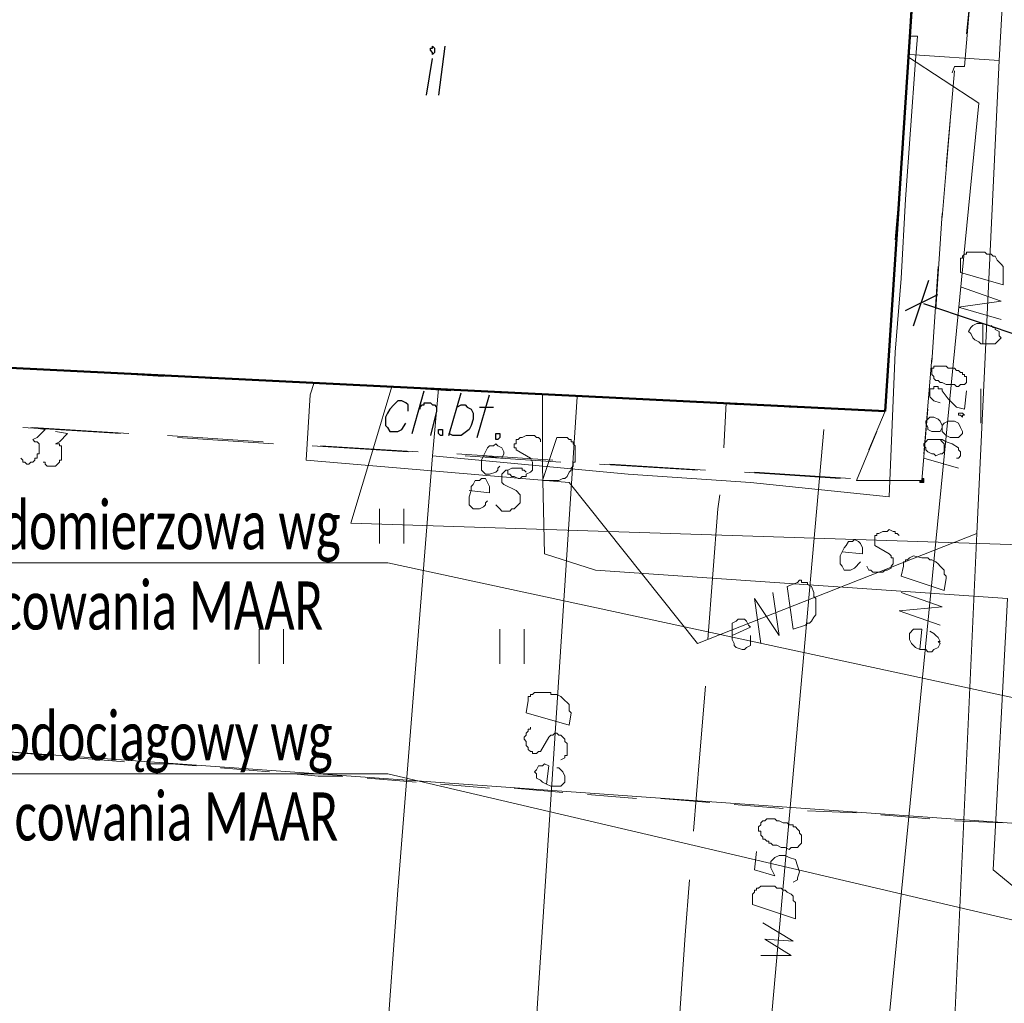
# Model space of a CAD drawing. Header units: metres. Extents: x 7431553 to 7432401, y 5544342 to 5544539.
# Tile 47 of 180: x 7432121 to 7432141, y 5544446 to 5544466. Entities that reach past the tile are written whole.
import ezdxf
from ezdxf import colors
from ezdxf.entities.mleader import LeaderData, LeaderLine
from ezdxf.math import Vec2, Vec3

# ---------------------------------------------------------------- set-up
doc = ezdxf.new("R2010")
doc.units = ezdxf.units.M
doc.header["$MEASUREMENT"] = 0
for name, color, linetype, lineweight in [('BG-PR90-PB-PZT-PZT01_2026_04_14$0$MAPA DCP', 7, 'Continuous', 0), ('PRIMETECH_XREF', 7, 'Continuous', 5), ('PROHUBUS- OPISY WENTYLACJA', 7, 'Continuous', 13)]:
    doc.layers.add(name, color=color, linetype=linetype, lineweight=lineweight)
doc.layers.add('BG-PR90-PB-PZT-PZT01_2026_04_14$0$Z-wymiarowanie', color=43, linetype='Continuous')
doc.layers.add('BG-PR90-PB-PZT-PZT01_2026_04_14$0$Z_szraf drogi', color=251, linetype='Continuous')
doc.styles.add('BG-PR90-PB-PZT-PZT01_2026_04_14$0$Arial', font='arial.ttf')
doc.styles.add('DYN_DIM', font='ARIAL.TTF')
doc.dimstyles.new('BG-PR90-PB-PZT-PZT01_2026_04_14$0$1-500', dxfattribs={"dimtxt": 0.8, "dimasz": 0.05, "dimexe": 0.009, "dimexo": 0.003125, "dimgap": 0.25, "dimtad": 1, "dimzin": 0, "dimdsep": 46, "dimtxsty": 'BG-PR90-PB-PZT-PZT01_2026_04_14$0$Arial', "dimblk1": 'BG-PR90-PB-PZT-PZT01_2026_04_14$0$ST', "dimblk2": 'BG-PR90-PB-PZT-PZT01_2026_04_14$0$ST', "dimsah": 1, "dimcen": 0, "dimse1": 1, "dimse2": 1, "dimclrd": 256, "dimclre": 256, "dimclrt": 256, "dimadec": 0, "dimazin": 0, "dimtfac": 1, "dimtdec": 0, "dimtix": 1, "dimtofl": 0, "dimtmove": 2, "dimatfit": 3, "dimldrblk": 'BG-PR90-PB-PZT-PZT01_2026_04_14$0$ST', "dimfxl": 1, "dimtolj": 1, "dimtzin": 0, "dimlwd": -1, "dimlwe": -1, "dimarcsym": 0})

# ---------------------------------------------------------------- blocks, each defined once
blk = doc.blocks.new('_$0$_None')
blk = doc.blocks.new('BG-PR90-PB-PZT-PZT01_2026_04_14$0$Naddrwiną2025_v2klauzulap')
at = {"layer": 'BG-PR90-PB-PZT-PZT01_2026_04_14$0$MAPA DCP', "linetype": 'Continuous', "lineweight": 0, "transparency": 33554559}
blk.add_hatch(color=256, dxfattribs=at).paths.add_polyline_path([(7431705.652, 5544553.679), (7431705.694, 5544553.679), (7431705.694, 5544553.679), (7431705.694, 5544553.764), (7431705.652, 5544553.764), (7431705.652, 5544553.764), (7431705.652, 5544553.764), (7431705.652, 5544553.764), (7431705.609, 5544553.764), (7431705.609, 5544553.764), (7431705.609, 5544553.722), (7431705.609, 5544553.722), (7431705.609, 5544553.722), (7431705.652, 5544553.722)])
at = {"layer": 'BG-PR90-PB-PZT-PZT01_2026_04_14$0$MAPA DCP', "linetype": 'Continuous', "lineweight": 18, "transparency": 33554687}
for points in [[(7431770.083, 5544504.869), (7431766.188, 5544504.996), (7431732.576, 5544512.404), (7431709.8, 5544513.844), (7431713.187, 5544561.426), (7431714.161, 5544575.396), (7431721.188, 5544574.846), (7431726.818, 5544654.094), (7431726.988, 5544656.761), (7431734.057, 5544656.295), (7431734.65, 5544665.312), (7431734.904, 5544669.292), (7431748.747, 5544668.276), (7431734.904, 5544669.292), (7431735.454, 5544677.504)], [(7431703.747, 5544554.949), (7431704.466, 5544554.949)], [(7431697.185, 5544554.357), (7431697.058, 5544554.399), (7431697.058, 5544554.611), (7431695.492, 5544554.738), (7431695.492, 5544554.526), (7431693.714, 5544554.653)], [(7431696.381, 5544554.653), (7431695.492, 5544554.738), (7431695.492, 5544554.526), (7431694.603, 5544554.568)], [(7431699.132, 5544554.23), (7431697.143, 5544554.399)], [(7431700.191, 5544554.145), (7431698.201, 5544554.314)], [(7431702.096, 5544554.018), (7431700.106, 5544554.145)], [(7431703.196, 5544553.933), (7431701.207, 5544554.06)], [(7431705.101, 5544553.764), (7431703.112, 5544553.933)], [(7431705.652, 5544553.214), (7431705.652, 5544553.722), (7431704.17, 5544553.849)], [(7431695.661, 5544553.51), (7431697.693, 5544553.383)], [(7431698.667, 5544553.341), (7431700.656, 5544553.171)], [(7431704.636, 5544552.79), (7431705.652, 5544552.367), (7431705.652, 5544553.298)], [(7431701.672, 5544553.129), (7431703.662, 5544553.002)], [(7431704.212, 5544552.96), (7431704.128, 5544550.97)], [(7431705.017, 5544552.621), (7431704.212, 5544552.96)], [(7431705.482, 5544550.25), (7431705.609, 5544552.24)], [(7431705.482, 5544550.039), (7431705.609, 5544552.028)], [(7431704.085, 5544549.954), (7431703.958, 5544547.964)], [(7431705.313, 5544547.245), (7431705.44, 5544549.234)], [(7431705.313, 5544547.033), (7431705.44, 5544549.065)], [(7431703.916, 5544546.948), (7431703.831, 5544544.959)], [(7431705.144, 5544544.239), (7431705.271, 5544546.229)], [(7431705.101, 5544544.07), (7431705.228, 5544546.059)], [(7431709.462, 5544545.467), (7431708.742, 5544545.467)], [(7431708.742, 5544544.959), (7431709.462, 5544544.959)], [(7431703.789, 5544543.943), (7431703.662, 5544541.953)], [(7431704.932, 5544541.233), (7431705.059, 5544543.265)], [(7431704.932, 5544541.064), (7431705.059, 5544543.054)], [(7431706.964, 5544542.969), (7431706.244, 5544542.969)], [(7431706.244, 5544542.461), (7431706.964, 5544542.461)], [(7431703.62, 5544540.979), (7431703.535, 5544538.947)], [(7431709.462, 5544540.471), (7431708.742, 5544540.471)], [(7431704.763, 5544538.27), (7431704.89, 5544540.26)], [(7431704.72, 5544538.058), (7431704.847, 5544540.048)], [(7431708.742, 5544539.963), (7431709.462, 5544539.963)], [(7431703.493, 5544537.974), (7431703.366, 5544535.984)], [(7431704.551, 5544535.264), (7431704.678, 5544537.254)], [(7431704.551, 5544535.053), (7431704.678, 5544537.085)]]:
    blk.add_lwpolyline(points, dxfattribs=at)
at = {"layer": 'BG-PR90-PB-PZT-PZT01_2026_04_14$0$MAPA DCP', "color": 1, "linetype": 'Continuous', "lineweight": 18, "transparency": 33554687}
for points in [[(7431705.144, 5544543.562), (7431714.161, 5544542.842), (7431717.674, 5544542.588), (7431718.225, 5544548.557), (7431719.749, 5544566.972)], [(7431730.459, 5544661.164), (7431726.183, 5544659.555), (7431724.49, 5544656.338), (7431722.289, 5544638.346), (7431720.172, 5544603.506), (7431718.648, 5544580.646), (7431717.674, 5544559.987), (7431713.737, 5544555.203)], [(7431733.041, 5544570.147), (7431717.547, 5544571.078), (7431716.955, 5544554.399), (7431706.752, 5544554.865), (7431696.931, 5544555.33), (7431695.449, 5544555.415), (7431690.623, 5544555.627), (7431688.761, 5544552.198), (7431688.464, 5544547.499), (7431688.422, 5544546.356), (7431688.295, 5544544.916), (7431688.253, 5544543.773), (7431688.126, 5544542.588), (7431690.666, 5544542.588)], [(7431707.049, 5544557.701), (7431706.541, 5544541.868), (7431704.974, 5544542.334), (7431703.704, 5544542.715)], [(7431713.737, 5544555.203), (7431708.107, 5544555.5), (7431707.514, 5544546.948), (7431707.176, 5544545.89), (7431705.355, 5544545.848), (7431703.874, 5544545.848)], [(7431696.931, 5544555.33), (7431696.804, 5544553.468)], [(7431702.307, 5544555.373), (7431702.053, 5544554.484), (7431701.926, 5544555.373), (7431701.63, 5544554.526)], [(7431702.815, 5544554.992), (7431702.392, 5544554.992), (7431702.392, 5544554.865), (7431702.434, 5544554.78), (7431702.477, 5544554.738), (7431702.561, 5544554.695), (7431702.604, 5544554.738), (7431702.688, 5544554.78), (7431702.731, 5544554.822), (7431702.773, 5544554.907), (7431702.815, 5544554.949), (7431702.815, 5544555.076), (7431702.815, 5544555.161), (7431702.815, 5544555.203), (7431702.815, 5544555.246), (7431702.731, 5544555.33), (7431702.688, 5544555.373), (7431702.646, 5544555.33), (7431702.561, 5544555.33), (7431702.519, 5544555.246), (7431702.477, 5544555.246), (7431702.477, 5544555.203), (7431702.434, 5544555.161)], [(7431696.846, 5544553.425), (7431697.82, 5544554.907), (7431718.563, 5544552.875), (7431718.098, 5544545.636)], [(7431706.752, 5544554.865), (7431709.038, 5544549.065), (7431705.694, 5544546.398), (7431705.228, 5544540.937), (7431703.874, 5544541.022), (7431703.62, 5544541.106)], [(7431708.657, 5544554.103), (7431708.361, 5544553.256), (7431708.276, 5544554.145), (7431707.98, 5544553.298)], [(7431709.165, 5544553.679), (7431708.742, 5544553.722), (7431708.742, 5544553.552), (7431708.827, 5544553.468), (7431708.911, 5544553.468), (7431708.954, 5544553.468), (7431709.038, 5544553.51), (7431709.081, 5544553.552), (7431709.123, 5544553.595), (7431709.165, 5544553.679), (7431709.165, 5544553.806), (7431709.208, 5544553.849), (7431709.208, 5544553.933), (7431709.165, 5544553.976), (7431709.123, 5544554.06), (7431709.038, 5544554.103), (7431708.996, 5544554.06), (7431708.996, 5544554.103), (7431708.911, 5544554.06), (7431708.869, 5544554.018), (7431708.827, 5544553.976), (7431708.784, 5544553.891)], [(7431703.747, 5544543.689), (7431705.144, 5544543.562), (7431705.525, 5544547.626), (7431705.694, 5544550.166), (7431705.99, 5544553.044), (7431702.985, 5544553.171), (7431701.461, 5544553.298), (7431699.81, 5544553.383), (7431696.931, 5544553.595), (7431696.423, 5544553.637), (7431696.423, 5544553.468)], [(7431706.795, 5544553.256), (7431706.752, 5544553.214), (7431706.752, 5544553.171), (7431706.71, 5544553.171), (7431706.71, 5544553.129), (7431706.668, 5544553.044), (7431706.71, 5544553.002), (7431706.71, 5544552.917), (7431706.752, 5544552.833), (7431706.752, 5544552.79), (7431706.795, 5544552.79), (7431706.795, 5544552.748), (7431706.837, 5544552.748), (7431706.879, 5544552.748), (7431706.922, 5544552.748), (7431706.964, 5544552.748), (7431707.006, 5544552.748), (7431707.176, 5544553.044), (7431707.218, 5544553.087), (7431707.26, 5544553.087), (7431707.26, 5544553.129), (7431707.345, 5544553.129), (7431707.387, 5544553.129), (7431707.43, 5544553.087), (7431707.472, 5544553.087), (7431707.514, 5544553.002), (7431707.514, 5544552.96), (7431707.557, 5544552.917), (7431707.557, 5544552.875), (7431707.557, 5544552.79), (7431707.557, 5544552.748), (7431707.557, 5544552.706), (7431707.514, 5544552.663), (7431707.514, 5544552.621), (7431707.43, 5544552.579)], [(7431707.133, 5544552.071), (7431707.176, 5544552.494), (7431707.049, 5544552.494), (7431706.964, 5544552.452), (7431706.922, 5544552.409), (7431706.879, 5544552.325), (7431706.922, 5544552.282), (7431706.922, 5544552.198), (7431707.006, 5544552.155), (7431707.049, 5544552.113), (7431707.133, 5544552.071), (7431707.218, 5544552.028), (7431707.303, 5544552.028), (7431707.387, 5544552.028), (7431707.43, 5544552.071), (7431707.514, 5544552.113), (7431707.514, 5544552.198), (7431707.514, 5544552.24), (7431707.472, 5544552.325), (7431707.43, 5544552.367), (7431707.387, 5544552.409), (7431707.345, 5544552.452)], [(7431709.038, 5544550.377), (7431708.107, 5544550.25), (7431708.869, 5544550.758), (7431707.98, 5544550.631)], [(7431708.869, 5544549.785), (7431708.7, 5544550.166), (7431708.657, 5544550.123), (7431708.573, 5544550.081), (7431708.53, 5544550.039), (7431708.53, 5544549.954), (7431708.53, 5544549.912), (7431708.573, 5544549.869), (7431708.615, 5544549.785), (7431708.7, 5544549.785), (7431708.784, 5544549.785), (7431708.827, 5544549.785), (7431708.954, 5544549.785), (7431709.038, 5544549.827), (7431709.081, 5544549.827), (7431709.123, 5544549.869), (7431709.165, 5544549.996), (7431709.165, 5544550.039), (7431709.123, 5544550.081), (7431709.081, 5544550.166), (7431708.996, 5544550.166), (7431708.954, 5544550.166), (7431708.869, 5544550.166)], [(7431704.974, 5544549.615), (7431704.043, 5544549.658)], [(7431708.954, 5544549.277), (7431706.244, 5544549.488), (7431705.948, 5544549.531)], [(7431712.933, 5544548.98), (7431711.409, 5544549.107), (7431709.927, 5544549.234)], [(7431716.912, 5544548.684), (7431715.092, 5544548.811), (7431713.949, 5544548.896)], [(7431718.098, 5544545.636), (7431703.916, 5544546.567)], [(7431710.774, 5544545.594), (7431710.816, 5544545.594), (7431710.816, 5544545.551), (7431710.859, 5544545.551), (7431710.901, 5544545.509), (7431710.943, 5544545.509), (7431710.986, 5544545.467), (7431711.028, 5544545.467), (7431711.07, 5544545.509), (7431711.155, 5544545.509), (7431711.197, 5544545.551), (7431711.24, 5544545.551), (7431711.282, 5544545.594), (7431711.282, 5544545.636), (7431711.324, 5544545.636), (7431711.324, 5544545.678), (7431711.324, 5544545.721), (7431711.282, 5544545.763), (7431711.282, 5544545.805), (7431710.986, 5544545.975), (7431710.943, 5544546.017), (7431710.943, 5544546.059), (7431710.901, 5544546.102), (7431710.901, 5544546.144), (7431710.943, 5544546.186), (7431710.943, 5544546.229), (7431710.986, 5544546.271), (7431711.028, 5544546.313), (7431711.07, 5544546.313), (7431711.113, 5544546.356), (7431711.155, 5544546.356), (7431711.197, 5544546.356), (7431711.24, 5544546.356), (7431711.324, 5544546.356), (7431711.367, 5544546.356), (7431711.367, 5544546.313), (7431711.409, 5544546.313), (7431711.451, 5544546.229)], [(7431711.959, 5544545.932), (7431711.578, 5544545.975), (7431711.536, 5544545.89), (7431711.578, 5544545.848), (7431711.578, 5544545.763), (7431711.663, 5544545.721), (7431711.705, 5544545.678), (7431711.748, 5544545.721), (7431711.832, 5544545.721), (7431711.875, 5544545.805), (7431711.917, 5544545.848), (7431711.959, 5544545.932), (7431712.002, 5544546.017), (7431712.002, 5544546.102), (7431712.002, 5544546.186), (7431712.002, 5544546.229), (7431711.917, 5544546.313), (7431711.875, 5544546.313), (7431711.79, 5544546.313), (7431711.705, 5544546.271), (7431711.663, 5544546.229), (7431711.621, 5544546.186), (7431711.621, 5544546.144)], [(7431704.847, 5544545.805), (7431704.805, 5544545.805), (7431704.763, 5544545.763), (7431704.763, 5544545.721), (7431704.72, 5544545.678), (7431704.72, 5544545.594), (7431704.72, 5544545.509), (7431704.763, 5544545.424), (7431704.763, 5544545.382), (7431704.805, 5544545.34), (7431704.805, 5544545.297), (7431704.847, 5544545.297), (7431704.89, 5544545.297), (7431704.89, 5544545.255), (7431704.932, 5544545.255), (7431704.974, 5544545.255), (7431704.974, 5544545.297), (7431705.017, 5544545.297), (7431705.186, 5544545.594), (7431705.271, 5544545.636), (7431705.313, 5544545.636), (7431705.355, 5544545.636), (7431705.398, 5544545.636), (7431705.44, 5544545.636), (7431705.482, 5544545.594), (7431705.525, 5544545.509), (7431705.567, 5544545.509), (7431705.567, 5544545.467), (7431705.567, 5544545.424), (7431705.609, 5544545.382), (7431705.609, 5544545.34), (7431705.567, 5544545.255), (7431705.567, 5544545.213), (7431705.525, 5544545.17), (7431705.525, 5544545.128), (7431705.44, 5544545.128)], [(7431705.482, 5544545.509), (7431705.44, 5544545.467), (7431705.44, 5544545.424), (7431705.398, 5544545.424), (7431705.398, 5544545.382), (7431705.398, 5544545.297), (7431705.398, 5544545.213), (7431705.44, 5544545.128), (7431705.44, 5544545.086), (7431705.482, 5544545.043), (7431705.525, 5544545.001), (7431705.567, 5544545.001), (7431705.609, 5544545.001), (7431705.652, 5544545.001), (7431705.694, 5544545.001), (7431705.736, 5544545.043), (7431705.863, 5544545.297), (7431705.948, 5544545.382), (7431705.99, 5544545.382), (7431706.033, 5544545.382), (7431706.075, 5544545.382), (7431706.117, 5544545.382), (7431706.16, 5544545.34), (7431706.202, 5544545.297), (7431706.244, 5544545.255), (7431706.244, 5544545.213), (7431706.287, 5544545.17), (7431706.287, 5544545.128), (7431706.287, 5544545.086), (7431706.287, 5544545.001), (7431706.244, 5544544.959), (7431706.202, 5544544.916), (7431706.16, 5544544.874)], [(7431705.144, 5544544.62), (7431705.186, 5544545.001), (7431705.101, 5544545.043), (7431705.059, 5544545.043), (7431704.974, 5544545.001), (7431704.932, 5544544.916), (7431704.89, 5544544.874), (7431704.932, 5544544.832), (7431704.932, 5544544.747), (7431704.974, 5544544.705), (7431705.059, 5544544.662), (7431705.144, 5544544.62), (7431705.228, 5544544.578), (7431705.313, 5544544.578), (7431705.398, 5544544.578), (7431705.44, 5544544.578), (7431705.525, 5544544.662), (7431705.525, 5544544.705), (7431705.525, 5544544.747), (7431705.482, 5544544.874), (7431705.44, 5544544.916), (7431705.398, 5544544.916), (7431705.355, 5544544.959)], [(7431705.863, 5544544.324), (7431705.906, 5544544.747), (7431705.779, 5544544.747), (7431705.694, 5544544.705), (7431705.609, 5544544.662), (7431705.609, 5544544.578), (7431705.652, 5544544.535), (7431705.652, 5544544.451), (7431705.736, 5544544.408), (7431705.779, 5544544.366), (7431705.863, 5544544.366), (7431705.99, 5544544.324), (7431706.033, 5544544.324), (7431706.117, 5544544.324), (7431706.16, 5544544.324), (7431706.244, 5544544.408), (7431706.244, 5544544.451), (7431706.244, 5544544.493), (7431706.244, 5544544.535), (7431706.202, 5544544.62), (7431706.16, 5544544.662), (7431706.117, 5544544.662), (7431706.075, 5544544.705)]]:
    blk.add_lwpolyline(points, dxfattribs=at)
at = {"layer": 'BG-PR90-PB-PZT-PZT01_2026_04_14$0$MAPA DCP', "linetype": 'Continuous', "lineweight": 18, "transparency": 33554687}
blk.add_lwpolyline([(7431713.187, 5544561.426), (7431709.8, 5544513.844), (7431684.527, 5544515.452), (7431666.493, 5544532.936), (7431667.213, 5544545.213), (7431668.61, 5544564.601)], close=True, dxfattribs=at)
at = {"layer": 'BG-PR90-PB-PZT-PZT01_2026_04_14$0$MAPA DCP', "color": 1, "linetype": 'Continuous', "lineweight": 18, "transparency": 33554687}
for points in [[(7431701.334, 5544554.526), (7431701.037, 5544554.526), (7431701.037, 5544554.568), (7431700.995, 5544554.568), (7431700.953, 5544554.611), (7431700.953, 5544554.653), (7431700.91, 5544554.653), (7431700.91, 5544554.738), (7431700.91, 5544554.907), (7431700.91, 5544554.949), (7431700.91, 5544554.992), (7431700.91, 5544555.034), (7431700.953, 5544555.076), (7431700.953, 5544555.119), (7431700.953, 5544555.161), (7431700.995, 5544555.203), (7431700.995, 5544555.246), (7431701.08, 5544555.288), (7431701.122, 5544555.33), (7431701.164, 5544555.373), (7431701.207, 5544555.415), (7431701.291, 5544555.415), (7431701.334, 5544555.415), (7431701.588, 5544555.415)], [(7431707.641, 5544553.298), (7431707.43, 5544553.341), (7431707.345, 5544553.341), (7431707.345, 5544553.383), (7431707.303, 5544553.383), (7431707.303, 5544553.425), (7431707.26, 5544553.468), (7431707.218, 5544553.552), (7431707.26, 5544553.722), (7431707.26, 5544553.764), (7431707.26, 5544553.806), (7431707.26, 5544553.849), (7431707.303, 5544553.891), (7431707.303, 5544553.933), (7431707.345, 5544554.018), (7431707.387, 5544554.06), (7431707.43, 5544554.103), (7431707.472, 5544554.145), (7431707.514, 5544554.187), (7431707.599, 5544554.187), (7431707.641, 5544554.23), (7431707.684, 5544554.23), (7431707.938, 5544554.187)], [(7431707.853, 5544550.928), (7431707.768, 5544551.139), (7431707.726, 5544551.182), (7431707.726, 5544551.224), (7431707.768, 5544551.224), (7431707.768, 5544551.266), (7431707.768, 5544551.309), (7431707.768, 5544551.351), (7431707.811, 5544551.351), (7431707.853, 5544551.436), (7431707.98, 5544551.478), (7431708.065, 5544551.478), (7431708.107, 5544551.52), (7431708.149, 5544551.52), (7431708.192, 5544551.52), (7431708.276, 5544551.52), (7431708.319, 5544551.52), (7431708.361, 5544551.52), (7431708.446, 5544551.52), (7431708.488, 5544551.478), (7431708.573, 5544551.436), (7431708.615, 5544551.393), (7431708.615, 5544551.351), (7431708.657, 5544551.309), (7431708.742, 5544551.055)], [(7431704.763, 5544546.144), (7431704.763, 5544546.356), (7431704.805, 5544546.398), (7431704.805, 5544546.44), (7431704.847, 5544546.44), (7431704.847, 5544546.483), (7431704.89, 5544546.483), (7431704.932, 5544546.525), (7431704.974, 5544546.525), (7431705.144, 5544546.525), (7431705.228, 5544546.525), (7431705.271, 5544546.525), (7431705.271, 5544546.483), (7431705.313, 5544546.483), (7431705.355, 5544546.483), (7431705.398, 5544546.44), (7431705.44, 5544546.44), (7431705.482, 5544546.398), (7431705.567, 5544546.356), (7431705.609, 5544546.313), (7431705.609, 5544546.271), (7431705.652, 5544546.186), (7431705.652, 5544546.144), (7431705.652, 5544546.102), (7431705.652, 5544545.848)], [(7431710.478, 5544545.509), (7431710.224, 5544545.551), (7431710.139, 5544545.551), (7431710.139, 5544545.594), (7431710.097, 5544545.594), (7431710.097, 5544545.636), (7431710.054, 5544545.678), (7431710.054, 5544545.721), (7431710.054, 5544545.89), (7431710.054, 5544545.975), (7431710.054, 5544546.017), (7431710.097, 5544546.017), (7431710.097, 5544546.059), (7431710.097, 5544546.102), (7431710.097, 5544546.144), (7431710.139, 5544546.229), (7431710.224, 5544546.313), (7431710.266, 5544546.356), (7431710.308, 5544546.398), (7431710.393, 5544546.398), (7431710.435, 5544546.398), (7431710.478, 5544546.44), (7431710.732, 5544546.398)]]:
    blk.add_lwpolyline(points, close=True, dxfattribs=at)
at = {"layer": 'BG-PR90-PB-PZT-PZT01_2026_04_14$0$MAPA DCP', "color": 94, "linetype": 'Continuous', "lineweight": 18, "true_color": 0x009a00, "transparency": 33554687}
for points in [[(7431712.721, 5544554.399), (7431712.764, 5544555.415)], [(7431712.594, 5544552.875), (7431712.637, 5544553.383), (7431712.679, 5544553.891)], [(7431712.51, 5544551.351), (7431712.552, 5544552.367)], [(7431712.383, 5544549.827), (7431712.425, 5544550.335), (7431712.467, 5544550.843)], [(7431712.256, 5544548.303), (7431712.34, 5544549.319)], [(7431712.171, 5544546.779), (7431712.213, 5544547.287), (7431712.256, 5544547.795)], [(7431712.044, 5544545.255), (7431712.129, 5544546.271)], [(7431711.959, 5544543.731), (7431712.002, 5544544.239), (7431712.044, 5544544.747)], [(7431711.832, 5544542.207), (7431711.917, 5544543.223)], [(7431711.748, 5544540.683), (7431711.79, 5544541.191), (7431711.79, 5544541.699)], [(7431711.621, 5544539.159), (7431711.705, 5544540.175)], [(7431711.536, 5544537.635), (7431711.536, 5544538.143), (7431711.578, 5544538.651)], [(7431711.409, 5544536.153), (7431711.494, 5544537.169)], [(7431711.282, 5544534.629), (7431711.324, 5544535.137), (7431711.367, 5544535.645)]]:
    blk.add_lwpolyline(points, dxfattribs=at)
at = {"layer": 'BG-PR90-PB-PZT-PZT01_2026_04_14$0$MAPA DCP', "linetype": 'Continuous', "lineweight": 9, "transparency": 33554687}
for points in [[(7431703.366, 5544553.933), (7431703.45, 5544553.933), (7431703.493, 5544553.976), (7431703.535, 5544553.976), (7431703.577, 5544554.018), (7431703.577, 5544554.06), (7431703.62, 5544554.103), (7431703.62, 5544554.145), (7431703.662, 5544554.23), (7431703.662, 5544554.314), (7431703.662, 5544554.399), (7431703.704, 5544554.441), (7431703.704, 5544554.484), (7431703.662, 5544554.526), (7431703.662, 5544554.568), (7431703.662, 5544554.611), (7431703.62, 5544554.653), (7431703.577, 5544554.653), (7431703.535, 5544554.653), (7431703.493, 5544554.653), (7431703.493, 5544554.611), (7431703.45, 5544554.611), (7431703.45, 5544554.568), (7431703.408, 5544554.568), (7431703.408, 5544554.526), (7431703.366, 5544554.484), (7431703.366, 5544554.441), (7431703.323, 5544554.399), (7431703.323, 5544554.357), (7431703.323, 5544554.314), (7431703.323, 5544554.272), (7431703.281, 5544554.23), (7431703.281, 5544554.187), (7431703.281, 5544554.103), (7431703.281, 5544554.06), (7431703.281, 5544554.018), (7431703.281, 5544553.976), (7431703.323, 5544553.976), (7431703.323, 5544553.933)], [(7431704.297, 5544554.484), (7431704.255, 5544554.484), (7431704.255, 5544554.568), (7431704.297, 5544554.611), (7431704.297, 5544554.568), (7431704.339, 5544554.568), (7431704.297, 5544554.526)]]:
    blk.add_lwpolyline(points, close=True, dxfattribs=at)
for points in [[(7431704.043, 5544554.103), (7431704.001, 5544553.976), (7431703.958, 5544553.933), (7431703.916, 5544553.891), (7431703.874, 5544553.891), (7431703.831, 5544553.891), (7431703.789, 5544553.891), (7431703.747, 5544553.891), (7431703.747, 5544553.933), (7431703.747, 5544553.976), (7431703.704, 5544553.976), (7431703.704, 5544554.018), (7431703.704, 5544554.06), (7431703.747, 5544554.06), (7431703.747, 5544554.103), (7431703.747, 5544554.145), (7431703.789, 5544554.145), (7431703.958, 5544554.272), (7431704.128, 5544554.441), (7431704.17, 5544554.611), (7431703.789, 5544554.653)], [(7431704.551, 5544554.145), (7431704.509, 5544554.145), (7431704.424, 5544554.103), (7431704.382, 5544554.06), (7431704.339, 5544553.976), (7431704.339, 5544553.891), (7431704.382, 5544553.849), (7431704.424, 5544553.806), (7431704.466, 5544553.806), (7431704.551, 5544553.849), (7431704.593, 5544553.849), (7431704.636, 5544553.933), (7431704.636, 5544553.976), (7431704.636, 5544554.06), (7431704.636, 5544554.103), (7431704.551, 5544554.145), (7431704.636, 5544554.145), (7431704.72, 5544554.23), (7431704.763, 5544554.314), (7431704.763, 5544554.357), (7431704.763, 5544554.484), (7431704.72, 5544554.526), (7431704.678, 5544554.568), (7431704.636, 5544554.568), (7431704.551, 5544554.526), (7431704.466, 5544554.484), (7431704.424, 5544554.399), (7431704.424, 5544554.357), (7431704.424, 5544554.272), (7431704.466, 5544554.187), (7431704.509, 5544554.145)], [(7431705.186, 5544554.441), (7431705.186, 5544554.484), (7431705.144, 5544554.526), (7431705.059, 5544554.526), (7431705.017, 5544554.484), (7431704.974, 5544554.484), (7431704.89, 5544554.357), (7431704.847, 5544554.23), (7431704.805, 5544554.145), (7431704.805, 5544553.976), (7431704.805, 5544553.891), (7431704.805, 5544553.849), (7431704.847, 5544553.806), (7431704.89, 5544553.764), (7431704.932, 5544553.764), (7431704.974, 5544553.806), (7431705.017, 5544553.806), (7431705.059, 5544553.849), (7431705.101, 5544553.933), (7431705.101, 5544553.976), (7431705.144, 5544554.018), (7431705.101, 5544554.103), (7431705.101, 5544554.145), (7431705.059, 5544554.187), (7431705.017, 5544554.187), (7431704.974, 5544554.187), (7431704.932, 5544554.187), (7431704.89, 5544554.187), (7431704.847, 5544554.145), (7431704.805, 5544554.103), (7431704.805, 5544554.06)], [(7431705.186, 5544553.764), (7431705.398, 5544554.484)], [(7431704.636, 5544535.73), (7431704.678, 5544535.984), (7431704.847, 5544535.815), (7431704.89, 5544535.73), (7431704.89, 5544535.815), (7431704.932, 5544535.815), (7431704.932, 5544535.857), (7431704.974, 5544535.857), (7431705.017, 5544535.857), (7431705.059, 5544535.857), (7431705.101, 5544535.857), (7431705.144, 5544535.857), (7431705.186, 5544535.857), (7431705.228, 5544535.857), (7431705.228, 5544535.815), (7431705.271, 5544535.815), (7431705.313, 5544535.772), (7431705.355, 5544535.73), (7431705.355, 5544535.688), (7431705.355, 5544535.645), (7431705.355, 5544535.603), (7431705.355, 5544535.561), (7431705.313, 5544535.518), (7431705.271, 5544535.518), (7431705.271, 5544535.476)], [(7431704.551, 5544535.222), (7431704.593, 5544535.518), (7431704.763, 5544535.349), (7431704.805, 5544535.264), (7431704.847, 5544535.307), (7431704.847, 5544535.349), (7431704.89, 5544535.391), (7431704.932, 5544535.391), (7431704.974, 5544535.391), (7431705.017, 5544535.391), (7431705.059, 5544535.391), (7431705.101, 5544535.391), (7431705.101, 5544535.349), (7431705.144, 5544535.349), (7431705.186, 5544535.349), (7431705.186, 5544535.307), (7431705.228, 5544535.307), (7431705.271, 5544535.264), (7431705.271, 5544535.222), (7431705.313, 5544535.18), (7431705.313, 5544535.137), (7431705.271, 5544535.095), (7431705.271, 5544535.053), (7431705.228, 5544535.053), (7431705.186, 5544535.01)]]:
    blk.add_lwpolyline(points, dxfattribs=at)
at = {"layer": 'BG-PR90-PB-PZT-PZT01_2026_04_14$0$MAPA DCP', "linetype": 'Continuous', "lineweight": 50, "transparency": 33554687}
blk.add_lwpolyline([(7431703.281, 5544534.079), (7431690.115, 5544534.968), (7431691.385, 5544553.806), (7431704.212, 5544552.96)], close=True, dxfattribs=at)
at = {"layer": 'BG-PR90-PB-PZT-PZT01_2026_04_14$0$MAPA DCP', "linetype": 'Continuous', "lineweight": 0, "transparency": 33554687}
blk.add_lwpolyline([(7431705.652, 5544553.679), (7431705.694, 5544553.679), (7431705.694, 5544553.679), (7431705.694, 5544553.764), (7431705.652, 5544553.764), (7431705.652, 5544553.764), (7431705.652, 5544553.764), (7431705.652, 5544553.764), (7431705.609, 5544553.764), (7431705.609, 5544553.764), (7431705.609, 5544553.722), (7431705.609, 5544553.722), (7431705.609, 5544553.722), (7431705.652, 5544553.722), (7431705.652, 5544553.679)], close=True, dxfattribs=at)
at = {"layer": 'BG-PR90-PB-PZT-PZT01_2026_04_14$0$MAPA DCP', "color": 5, "linetype": 'Continuous', "lineweight": 18, "transparency": 33554687}
for points in [[(7431723.643, 5544549.996), (7431704.593, 5544551.69)], [(7431713.356, 5544550.293), (7431713.737, 5544550.25), (7431713.864, 5544550.674), (7431713.695, 5544550.589), (7431713.568, 5544550.589), (7431713.483, 5544550.674), (7431713.441, 5544550.758), (7431713.441, 5544550.885), (7431713.483, 5544550.97), (7431713.526, 5544551.097), (7431713.653, 5544551.139), (7431713.78, 5544551.182), (7431713.907, 5544551.139), (7431713.949, 5544551.139), (7431713.991, 5544551.055)], [(7431715.515, 5544550.377), (7431715.515, 5544551.012), (7431715.177, 5544550.462), (7431715.219, 5544551.055), (7431714.838, 5544550.42)]]:
    blk.add_lwpolyline(points, dxfattribs=at)
for points in [[(7431712.848, 5544550.335), (7431712.933, 5544550.335), (7431712.933, 5544550.377), (7431713.018, 5544550.377), (7431713.06, 5544550.42), (7431713.102, 5544550.42), (7431713.102, 5544550.462), (7431713.145, 5544550.504), (7431713.145, 5544550.547), (7431713.187, 5544550.547), (7431713.187, 5544550.589), (7431713.229, 5544550.631), (7431713.229, 5544550.716), (7431713.272, 5544550.801), (7431713.272, 5544550.885), (7431713.314, 5544550.97), (7431713.272, 5544551.012), (7431713.272, 5544551.097), (7431713.272, 5544551.139), (7431713.229, 5544551.182), (7431713.187, 5544551.224), (7431713.145, 5544551.224), (7431713.102, 5544551.224), (7431713.06, 5544551.224), (7431713.018, 5544551.224), (7431712.975, 5544551.182), (7431712.933, 5544551.182), (7431712.891, 5544551.139), (7431712.848, 5544551.097), (7431712.848, 5544551.055), (7431712.806, 5544551.055), (7431712.806, 5544551.012), (7431712.806, 5544550.97), (7431712.764, 5544550.928), (7431712.764, 5544550.885), (7431712.764, 5544550.843), (7431712.721, 5544550.758), (7431712.721, 5544550.716), (7431712.679, 5544550.674), (7431712.679, 5544550.589), (7431712.679, 5544550.547), (7431712.679, 5544550.504), (7431712.721, 5544550.462), (7431712.721, 5544550.42), (7431712.764, 5544550.377), (7431712.806, 5544550.377)], [(7431714.457, 5544550.208), (7431714.245, 5544550.208), (7431714.203, 5544550.25), (7431714.161, 5544550.25), (7431714.161, 5544550.293), (7431714.118, 5544550.293), (7431714.118, 5544550.335), (7431714.076, 5544550.377), (7431714.076, 5544550.42), (7431714.076, 5544550.589), (7431714.076, 5544550.674), (7431714.118, 5544550.716), (7431714.118, 5544550.758), (7431714.118, 5544550.801), (7431714.161, 5544550.843), (7431714.161, 5544550.885), (7431714.203, 5544550.928), (7431714.245, 5544551.012), (7431714.288, 5544551.055), (7431714.372, 5544551.055), (7431714.415, 5544551.097), (7431714.457, 5544551.097), (7431714.542, 5544551.097), (7431714.753, 5544551.097)]]:
    blk.add_lwpolyline(points, close=True, dxfattribs=at)
at = {"layer": 'BG-PR90-PB-PZT-PZT01_2026_04_14$0$MAPA DCP', "linetype": 'Continuous', "lineweight": 25, "transparency": 33554687}
for points in [[(7431704.678, 5544544.916), (7431704.678, 5544544.959), (7431704.763, 5544544.959), (7431704.805, 5544544.916), (7431704.805, 5544544.874), (7431704.763, 5544544.874), (7431704.72, 5544544.874), (7431704.678, 5544544.874)], [(7431704.593, 5544543.731), (7431704.593, 5544543.773), (7431704.72, 5544543.773), (7431704.72, 5544543.731), (7431704.678, 5544543.689), (7431704.636, 5544543.689), (7431704.593, 5544543.689)], [(7431696.635, 5544543.562), (7431696.677, 5544543.604), (7431696.762, 5544543.604), (7431696.804, 5544543.562), (7431696.762, 5544543.562), (7431696.719, 5544543.519), (7431696.677, 5544543.519), (7431696.677, 5544543.562)]]:
    blk.add_lwpolyline(points, close=True, dxfattribs=at)
for points in [[(7431704.128, 5544544.535), (7431704.128, 5544544.832)], [(7431704.763, 5544544.493), (7431703.874, 5544544.747)], [(7431704.128, 5544544.07), (7431704.085, 5544544.154), (7431704.085, 5544544.239), (7431704.128, 5544544.281), (7431704.17, 5544544.366), (7431704.255, 5544544.408), (7431704.382, 5544544.408), (7431704.509, 5544544.366), (7431704.593, 5544544.324), (7431704.72, 5544544.154), (7431704.72, 5544544.027), (7431704.72, 5544543.985), (7431704.678, 5544543.9)], [(7431704.72, 5544543.9), (7431703.831, 5544544.154)], [(7431696.635, 5544543.816), (7431697.651, 5544543.689)], [(7431697.651, 5544543.435), (7431696.889, 5544543.562)], [(7431704.17, 5544543.308), (7431704.128, 5544543.308), (7431704.085, 5544543.35), (7431704.085, 5544543.392), (7431704.043, 5544543.392), (7431704.043, 5544543.435), (7431704.043, 5544543.477), (7431704.043, 5544543.519), (7431704.085, 5544543.562), (7431704.085, 5544543.604), (7431704.128, 5544543.646), (7431704.17, 5544543.646), (7431704.212, 5544543.646), (7431704.72, 5544543.519)], [(7431704.678, 5544543.138), (7431703.789, 5544543.392)], [(7431704.212, 5544543.054), (7431704.085, 5544543.054), (7431704.043, 5544543.011), (7431704.001, 5544542.927), (7431704.001, 5544542.842), (7431704.085, 5544542.757), (7431704.17, 5544542.673), (7431704.255, 5544542.63), (7431704.339, 5544542.588), (7431704.466, 5544542.588), (7431704.509, 5544542.588), (7431704.551, 5544542.63), (7431704.636, 5544542.673), (7431704.636, 5544542.757), (7431704.636, 5544542.8), (7431704.636, 5544542.842), (7431704.593, 5544542.927), (7431704.466, 5544543.011)]]:
    blk.add_lwpolyline(points, dxfattribs=at)
blk = doc.blocks.new('BG-PR90-PB-PZT-PZT01_2026_04_14$0$ST')
at = {"color": 8}
blk.add_line((0, 10), (0, -10), dxfattribs=at)
blk.add_line((-5.3, -5.3), (5.3, 5.3))
blk = doc.blocks.new('*D12113')
at = {"layer": 'BG-PR90-PB-PZT-PZT01_2026_04_14$0$Z-wymiarowanie'}
blk.add_line((7432139.546, 5544460.36), (7432166.099, 5544451.493), dxfattribs=at)
at = {"layer": 'Defpoints', "color": 0, "linetype": 'Continuous', "lineweight": 100}
for p in [(7432138.748, 5544458.128), (7432166.146, 5544451.477), (7432165.395, 5544449.229)]:
    blk.add_point(p, dxfattribs=at)
at = {"layer": 'BG-PR90-PB-PZT-PZT01_2026_04_14$0$Z-wymiarowanie', "linetype": 'Continuous', "xscale": 0.05, "yscale": 0.05, "zscale": 0.05}
for p, rotation in [((7432139.499, 5544460.376), 161.5323479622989), ((7432166.146, 5544451.477), 341.5323479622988)]:
    blk.add_blockref('BG-PR90-PB-PZT-PZT01_2026_04_14$0$ST', p, dxfattribs=dict(at, rotation=rotation))
at = {"layer": 'BG-PR90-PB-PZT-PZT01_2026_04_14$0$Z-wymiarowanie', "linetype": 'Continuous', "insert": (7432153.031, 5544456.551), "char_height": 0.8, "attachment_point": 5, "rotation": 341.5323, "style": 'BG-PR90-PB-PZT-PZT01_2026_04_14$0$Arial'}
blk.add_mtext('\\A1;28.09', dxfattribs=at)
blk = doc.blocks.new('BG-PR90-PB-PZT-PZT01_2026_04_14')
at = {"layer": 'BG-PR90-PB-PZT-PZT01_2026_04_14$0$Z_szraf drogi', "true_color": 0xb2b2b2}
h = blk.add_hatch(dxfattribs=at)
h.set_pattern_fill('ANSI31', color=253, scale=0.1, angle=90)
h.set_pattern_definition([(135, (7432092.63, 5544410.70457), (-0.2245064, -0.2245064), [])])
edge = h.paths.add_edge_path()
edge.add_line((7432092.63, 5544413.08), (7432093.037, 5544419.327))
edge.add_line((7432093.037, 5544419.327), (7432095.863, 5544419.143))
edge.add_line((7432095.863, 5544419.143), (7432108.94, 5544418.17))
edge.add_line((7432108.94, 5544418.17), (7432143.304, 5544415.72))
edge.add_ellipse((7432143.731, 5544421.705), major_axis=(6, 0), ratio=1, start_angle=265.9216, end_angle=355.9216)
edge.add_line((7432149.716, 5544421.278), (7432151.181, 5544441.83))
edge.add_line((7432151.181, 5544441.83), (7432149.21, 5544449.013))
edge.add_line((7432149.21, 5544449.008), (7432159.162, 5544448.304))
edge.add_line((7432159.162, 5544448.304), (7432156.162, 5544441.39))
edge.add_line((7432156.162, 5544441.39), (7432154.703, 5544420.922))
edge.add_ellipse((7432143.731, 5544421.705), major_axis=(-11, 0), ratio=1, start_angle=445.9216, end_angle=535.9216, ccw=False)
edge.add_line((7432142.948, 5544410.732), (7432134.502, 5544411.335))
edge.add_line((7432134.502, 5544411.335), (7432134.51, 5544411.42))
edge.add_line((7432134.51, 5544411.42), (7432127.85, 5544412.19))
edge.add_line((7432127.85, 5544412.19), (7432127.81, 5544411.96))
edge.add_line((7432127.81, 5544411.96), (7432111.81, 5544413.98))
edge.add_line((7432111.81, 5544413.98), (7432111.78, 5544414.12))
edge.add_line((7432111.78, 5544414.12), (7432106.06, 5544414.83))
edge.add_line((7432106.06, 5544414.83), (7432105.84, 5544411.51))
edge.add_line((7432105.84, 5544411.51), (7432096.07, 5544413.06))
edge.add_line((7432096.07, 5544413.06), (7432092.63, 5544413.08))
at = {"layer": 'BG-PR90-PB-PZT-PZT01_2026_04_14$0$MAPA DCP', "rotation": 270}
blk.add_blockref('BG-PR90-PB-PZT-PZT01_2026_04_14$0$Naddrwiną2025_v2klauzulap', (1887585.788, 12976162.34), dxfattribs=at)
at = {"layer": 'BG-PR90-PB-PZT-PZT01_2026_04_14$0$Z-wymiarowanie'}
dim = blk.add_aligned_dim(p1=(7432138.748, 5544458.128), p2=(7432165.395, 5544449.229), distance=2.37, dimstyle='BG-PR90-PB-PZT-PZT01_2026_04_14$0$1-500', override={"dimtxt": 0.8}, dxfattribs=at)
dim.commit()
dim.dimension.update_dxf_attribs({"geometry": '*D12113', "text_midpoint": (7432153.031, 5544456.551)})

msp = doc.modelspace()

# ---------------------------------------------------------------- block references
at = {"layer": 'PRIMETECH_XREF', "linetype": 'Continuous', "lineweight": 0, "rotation": 360}
msp.add_blockref('BG-PR90-PB-PZT-PZT01_2026_04_14', (0, 0), dxfattribs=at)

# ---------------------------------------------------------------- next in the draw order: leaders
at = {"layer": 'PROHUBUS- OPISY WENTYLACJA', "ltscale": 10}
ml = msp.add_multileader_mtext('Standard', dxfattribs=at)
ml.set_content('\\fCalibri Light|b0|i0|c238;\\W0.7;Proj. studnia wodomierzowa wg odrębnego opracowania MAAR', color=256, style='DYN_DIM')
ml.set_leader_properties(color=256, linetype='ByLayer', lineweight=-1)
ml.set_arrow_properties(name='_$0$_None')
ml.build(insert=Vec2(0, 0))
ml.multileader.update_dxf_attribs({"has_text_frame": 1, "text_left_attachment_type": 6, "text_right_attachment_type": 6, "dogleg_length": 1.079, "arrow_head_size": 1})
ctx = ml.context
ctx.base_point, ctx.char_height, ctx.arrow_head_size, ctx.landing_gap_size, ctx.plane_origin = Vec3(7432112.811, 5544454.976), 1, 1, 0.4, Vec3(7432333.182, 5544643.225)
ctx.left_attachment, ctx.right_attachment = 6, 6
notes = []
notes.append((ctx, [(0, (1, 1, 0), (7432128.424, 5544454.976), (-1, 0), 0.779, [(0, [(7432148.213, 5544450.704)], 0, [])])]))
ctx.mtext.insert, ctx.mtext.width, ctx.mtext.flow_direction = Vec3(7432113.211, 5544456.257), 15.02692, 5
ml = msp.add_multileader_mtext('Standard', dxfattribs=at)
ml.set_content('\\fCalibri Light|b0|i0|c238;\\W0.7;Proj. przyłącz wodociągowy wg odrębnego opracowania MAAR', color=256, style='DYN_DIM')
ml.set_leader_properties(color=256, linetype='ByLayer', lineweight=-1)
ml.set_arrow_properties(name='_$0$_None')
ml.build(insert=Vec2(0, 0))
ml.multileader.update_dxf_attribs({"has_text_frame": 1, "text_left_attachment_type": 6, "text_right_attachment_type": 6, "dogleg_length": 1.079, "arrow_head_size": 1})
ctx = ml.context
ctx.base_point, ctx.char_height, ctx.arrow_head_size, ctx.landing_gap_size, ctx.plane_origin = Vec3(7432113.124, 5544450.595), 1, 1, 0.4, Vec3(7432333.182, 5544638.844)
ctx.left_attachment, ctx.right_attachment = 6, 6
notes.append((ctx, [(0, (1, 1, 0), (7432128.424, 5544450.595), (-1, 0), 0.779, [(0, [(7432147.713, 5544446.079)], 0, [])])]))
ctx.mtext.insert, ctx.mtext.width, ctx.mtext.flow_direction = Vec3(7432113.524, 5544451.876), 15.02692, 5
for ctx, leaders in notes:
    for number, flags, end, landing, length, lines in leaders:
        leader = LeaderData()
        leader.index, (leader.has_last_leader_line, leader.has_dogleg_vector, leader.attachment_direction) = number, flags
        leader.last_leader_point, leader.dogleg_vector, leader.dogleg_length = Vec3(end), Vec3(landing), length
        for number, points, colour, breaks in lines:
            line = LeaderLine()
            line.index, line.vertices, line.color, line.breaks = number, Vec3.list(points), colors.encode_raw_color(colour), breaks
            leader.lines.append(line)
        ctx.leaders.append(leader)

doc.saveas('drawing.dxf')
